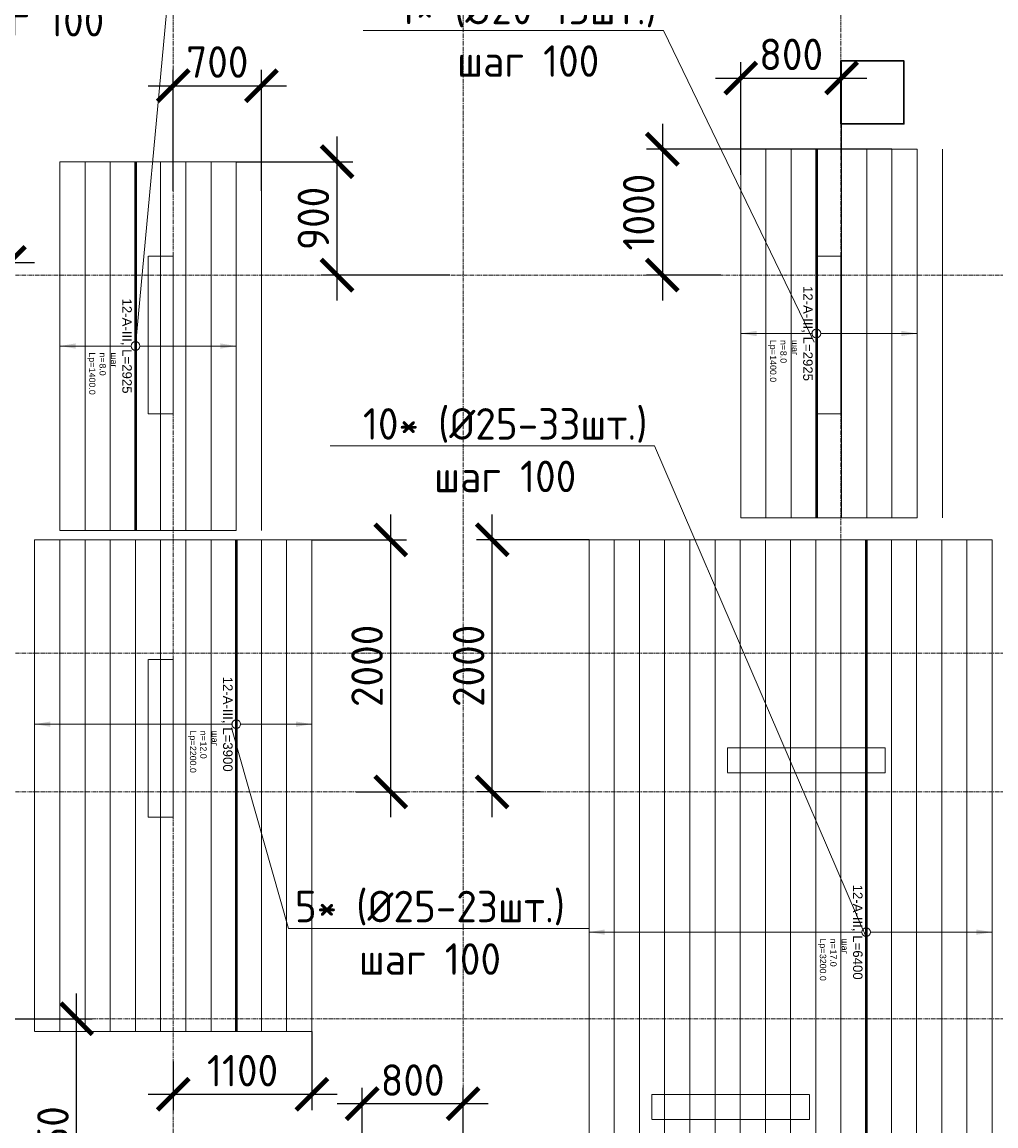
# Model space of a CAD drawing. Header units: millimetres. Extents: x -56135 to 1694203, y -446411 to -23139.
# Tile 135 of 256: x 702564 to 710294, y -120149 to -111392. Entities that reach past the tile are written whole.
import ezdxf
from ezdxf import colors
from ezdxf.entities.mleader import LeaderData, LeaderLine
from ezdxf.enums import TextEntityAlignment as Align
from ezdxf.math import Vec2, Vec3

# ---------------------------------------------------------------- set-up
doc = ezdxf.new("R2010")
doc.units = ezdxf.units.MM
doc.set_wipeout_variables(frame=1)
for name, pattern in [('01 Штриховая _4 мм_', [6, 3.5, -2.5]), ('______5', [1100, 800, -100, 100, -100]), ('GOST2.303 4', [7, 5, -2, 0]), ('осевая', [50.8, 31.75, -6.35, 6.35, -6.35])]:
    doc.linetypes.add(name, pattern=pattern)
for name, color, linetype, lineweight in [('0 Фундамент', 5, 'Continuous', 30), ('АрмСтер', 2, 'Continuous', 50), ('ВК_задание стр текст', 1, 'Continuous', 5), ('контур распр. стерхней', 2, 'GOST2.303 4', 20), ('Оси', 40, '______5', 18), ('подоснова', 151, 'Continuous', 5), ('РАЗМЕРЫ', 1, 'Continuous', 9), ('СТЕНЫ', 3, 'Continuous', 30)]:
    doc.layers.add(name, color=color, linetype=linetype, lineweight=lineweight)
doc.layers.add('АрмСтер_атрибуты', color=2, linetype='Continuous', lineweight=0, plot=False)
doc.layers.add('АрмСтер_невид', color=8, linetype='Continuous', lineweight=0, plot=False)
doc.styles.add('GOST-2.304_Type-B', font='GOST_Common.ttf')
doc.styles.get("Standard").update_dxf_attribs({"font": 'arial.ttf'})
doc.styles.add('Аннотативный', font='arial.ttf')
doc.dimstyles.new('СПДС', dxfattribs={"dimscale": 100, "dimtxt": 2.5, "dimasz": 2.5, "dimexe": 1.25, "dimexo": 0, "dimtad": 1, "dimdec": 0, "dimtxsty": 'GOST-2.304_Type-B', "dimblk": 'ARCHTICK', "dimcen": 2.5, "dimdle": 2, "dimadec": 0, "dimazin": 2, "dimtfac": 0.75, "dimtdec": 0, "dimtmove": 1, "dimatfit": 3, "dimfxl": 1, "dimtolj": 1, "dimarcsym": 1})

# ---------------------------------------------------------------- blocks, each defined once
blk = doc.blocks.new('оси 2.2-2.3')
at = {"layer": 'Оси', "color": 16, "linetype": 'осевая', "lineweight": 0, "transparency": 33554687}
for p, q in [((505954.9, -104267.9), (505954.9, -134893.5)), ((508254.9, -104267.9), (508254.9, -134893.5)), ((511254.9, -104267.9), (511254.9, -134893.5)), ((468076.3, -113595.4), (524372.9, -113595.4)), ((468076.3, -116595.4), (524372.9, -116595.4)), ((468076.3, -117695.4), (524372.9, -117695.4)), ((468076.3, -119495.4), (524372.9, -119495.4))]:
    blk.add_line(p, q, dxfattribs=at)
blk = doc.blocks.new('_ArchTick')
at = {"color": 0, "linetype": 'ByBlock', "const_width": 0.15}
blk.add_lwpolyline([(-0.5, -0.5), (0.5, 0.5)], dxfattribs=at)
blk = doc.blocks.new('*D1369')
at = {"layer": 'DEFPOINTS', "color": 0, "transparency": 16777216}
for p in [(705264.3, -119973.1), (706064.3, -120299.2), (705264.3, -120399.1)]:
    blk.add_point(p, dxfattribs=at)
at = {"layer": 'РАЗМЕРЫ', "color": 0, "lineweight": -2, "transparency": 16777216}
for p, q in [((705264.3, -120399.1), (705264.3, -119848.1)), ((706064.3, -120299.2), (706064.3, -119848.1)), ((706264.3, -119973.1), (705064.3, -119973.1))]:
    blk.add_line(p, q, dxfattribs=at)
at = {"layer": 'РАЗМЕРЫ', "color": 0, "lineweight": -2, "transparency": 16777216, "xscale": 250, "yscale": 250, "zscale": 250, "rotation": 180}
blk.add_blockref('_ArchTick', (705264.3, -119973.1), dxfattribs=at)
at = {"layer": 'РАЗМЕРЫ', "color": 0, "lineweight": -2, "transparency": 16777216, "xscale": 250, "yscale": 250, "zscale": 250}
blk.add_blockref('_ArchTick', (706064.3, -119973.1), dxfattribs=at)
at = {"layer": 'РАЗМЕРЫ', "color": 0, "transparency": 16777216, "insert": (705664.3, -119785.6), "char_height": 250, "attachment_point": 5, "style": 'GOST-2.304_Type-B'}
blk.add_mtext('\\A1;800', dxfattribs=at)
blk = doc.blocks.new('*U1149')
at = {"layer": 'АрмСтер_невид', "ltscale": 100}
for p, q in [((-1462.5, 1000), (1462.5, 1000)), ((-1462.5, 800), (1462.5, 800)), ((-1462.5, 600), (1462.5, 600)), ((-1462.5, 400), (1462.5, 400)), ((-1462.5, 200), (1462.5, 200)), ((-1462.5, -200), (1462.5, -200)), ((-1462.5, -400), (1462.5, -400)), ((-1462.5, -600), (1462.5, -600))]:
    blk.add_line(p, q, dxfattribs=at)
at = {"layer": 'РАЗМЕРЫ'}
for p, q in [((112.5, 800), (-112.5, 800)), ((112.5, -600), (-112.5, -600))]:
    blk.add_line(p, q, dxfattribs=at)
at = {"layer": 'РАЗМЕРЫ', "ltscale": 15}
blk.add_line((0, -600), (0, 800), dxfattribs=at)
at = {"layer": 'РАЗМЕРЫ'}
for points in [[(0, 800), (20.9, 674.8), (-20.9, 674.8)], [(0, -600), (20.9, -474.8), (-20.9, -474.8)]]:
    blk.add_solid(points, dxfattribs=at)
at = {"layer": 'АрмСтер_атрибуты', "color": 215, "ltscale": 15, "style": 'Аннотативный'}
for s, p in [('шаг', (51.4, -194.2)), ('n=', (51.4, -285.1)), ('Lр=', (50.2, -367.8))]:
    blk.add_text(s, height=50, dxfattribs=at).set_placement(p)
at = {"layer": 'АрмСтер_атрибуты', "style": 'Аннотативный', "flags": 8}
blk.add_attdef('ПОЗ', (110, 29.6), '', height=75, dxfattribs=at)
at = {"layer": 'АрмСтер_атрибуты', "flags": 9}
for tag, p in [('МАССА', (-1033.5, -10.5)), ('ОБОЗНАЧЕНИЕ', (-1033.5, -124.4))]:
    blk.add_attdef(tag, p, '', height=75, dxfattribs=at)
at = {"layer": 'АрмСтер_атрибуты', "color": 215, "style": 'Аннотативный'}
for tag, p, flags in [('ШАГ', (190.9, -194.2), 10), ('КОЛ', (138, -285.1), 8), ('ШИРИНА', (172.9, -367.8), 8)]:
    blk.add_attdef(tag, p, '', height=50, dxfattribs=dict(at, flags=flags))
at = {"linetype": 'Continuous', "lineweight": 0}
blk.add_wipeout([(35, 0), (28.3, 20.6), (10.8, 33.3), (-10.8, 33.3), (-28.3, 20.6), (-35, 0), (-28.3, -20.6), (-10.8, -33.3), (10.8, -33.3), (28.3, -20.6)], dxfattribs=at)
at = {"color": 0, "linetype": 'ByBlock', "lineweight": -2, "ltscale": 100}
blk.add_line((-1462.5, 0), (1462.5, 0), dxfattribs=at)
at = {"layer": 'АрмСтер_невид', "ltscale": 100}
blk.add_line((-1462.5, 0), (1462.5, 0), dxfattribs=at)
at = {"layer": 'РАЗМЕРЫ'}
blk.add_circle((0, 0), 35, dxfattribs=at)
at = {"layer": 'АрмСтер_атрибуты', "style": 'Аннотативный', "flags": 8}
blk.add_attdef('НАИМЕНОВАНИЕ', text='', height=75, dxfattribs=at).set_placement((0, -29.3), align=Align.TOP_CENTER)
blk = doc.blocks.new('*D1361')
at = {"layer": 'DEFPOINTS', "color": 0, "transparency": 16777216}
for p in [(704264.3, -112499.2), (705064.3, -112499.2), (705958.5, -113399.2)]:
    blk.add_point(p, dxfattribs=at)
at = {"layer": 'РАЗМЕРЫ', "color": 0, "lineweight": -2, "transparency": 16777216}
for p, q in [((705064.3, -113599.2), (705064.3, -112299.2)), ((704264.3, -112499.2), (705189.3, -112499.2)), ((705958.5, -113399.2), (704939.3, -113399.2))]:
    blk.add_line(p, q, dxfattribs=at)
at = {"layer": 'РАЗМЕРЫ', "color": 0, "lineweight": -2, "transparency": 16777216, "xscale": 250, "yscale": 250, "zscale": 250}
for p, rotation in [((705064.3, -112499.2), 90), ((705064.3, -113399.2), 270)]:
    blk.add_blockref('_ArchTick', p, dxfattribs=dict(at, rotation=rotation))
at = {"layer": 'РАЗМЕРЫ', "color": 0, "transparency": 16777216, "insert": (704876.8, -112949.2), "char_height": 250, "attachment_point": 5, "rotation": 90, "style": 'GOST-2.304_Type-B'}
blk.add_mtext('\\A1;900', dxfattribs=at)
blk = doc.blocks.new('_None')
blk = doc.blocks.new('*U1148')
at = {"layer": 'АрмСтер_невид', "ltscale": 100}
for p, q in [((-1462.5, 600), (2437.5, 600)), ((-1462.5, 400), (2437.5, 400)), ((-1462.5, 200), (2437.5, 200)), ((-1462.5, -200), (2437.5, -200)), ((-1462.5, -400), (2437.5, -400)), ((-1462.5, -600), (2437.5, -600)), ((-1462.5, -800), (2437.5, -800)), ((-1462.5, -1000), (2437.5, -1000)), ((-1462.5, -1200), (2437.5, -1200)), ((-1462.5, -1400), (2437.5, -1400)), ((-1462.5, -1600), (2437.5, -1600))]:
    blk.add_line(p, q, dxfattribs=at)
at = {"layer": 'РАЗМЕРЫ'}
for p, q in [((112.5, 600), (-112.5, 600)), ((112.5, -1600), (-112.5, -1600))]:
    blk.add_line(p, q, dxfattribs=at)
at = {"layer": 'РАЗМЕРЫ', "ltscale": 15}
blk.add_line((0, -1600), (0, 600), dxfattribs=at)
at = {"layer": 'РАЗМЕРЫ'}
for points in [[(0, 600), (20.9, 474.8), (-20.9, 474.8)], [(0, -1600), (20.9, -1474.8), (-20.9, -1474.8)]]:
    blk.add_solid(points, dxfattribs=at)
at = {"layer": 'АрмСтер_атрибуты', "color": 215, "ltscale": 15, "style": 'Аннотативный'}
for s, p in [('шаг', (51.4, -194.2)), ('n=', (51.4, -285.1)), ('Lр=', (50.2, -367.8))]:
    blk.add_text(s, height=50, dxfattribs=at).set_placement(p)
at = {"layer": 'АрмСтер_атрибуты', "style": 'Аннотативный', "flags": 8}
blk.add_attdef('ПОЗ', (110, 29.6), '', height=75, dxfattribs=at)
at = {"layer": 'АрмСтер_атрибуты', "color": 215, "style": 'Аннотативный'}
for tag, p, flags in [('ШАГ', (190.9, -194.2), 10), ('КОЛ', (138, -285.1), 8), ('ШИРИНА', (172.9, -367.8), 8)]:
    blk.add_attdef(tag, p, '', height=50, dxfattribs=dict(at, flags=flags))
at = {"layer": 'АрмСтер_атрибуты', "flags": 9}
for tag, p in [('МАССА', (-1033.5, -410.5)), ('ОБОЗНАЧЕНИЕ', (-1033.5, -524.4))]:
    blk.add_attdef(tag, p, '', height=75, dxfattribs=at)
at = {"linetype": 'Continuous', "lineweight": 0}
blk.add_wipeout([(35, 0), (28.3, 20.6), (10.8, 33.3), (-10.8, 33.3), (-28.3, 20.6), (-35, 0), (-28.3, -20.6), (-10.8, -33.3), (10.8, -33.3), (28.3, -20.6)], dxfattribs=at)
at = {"color": 0, "linetype": 'ByBlock', "lineweight": -2, "ltscale": 100}
blk.add_line((-1462.5, 0), (2437.5, 0), dxfattribs=at)
at = {"layer": 'АрмСтер_невид', "ltscale": 100}
blk.add_line((-1462.5, 0), (2437.5, 0), dxfattribs=at)
at = {"layer": 'РАЗМЕРЫ'}
blk.add_circle((0, 0), 35, dxfattribs=at)
at = {"layer": 'АрмСтер_атрибуты', "style": 'Аннотативный', "flags": 8}
blk.add_attdef('НАИМЕНОВАНИЕ', text='', height=75, dxfattribs=at).set_placement((0, -29.3), align=Align.TOP_CENTER)
blk = doc.blocks.new('*U1146')
at = {"layer": 'АрмСтер_невид', "ltscale": 100}
for p, q in [((-1462.5, 1000), (1462.5, 1000)), ((-1462.5, 800), (1462.5, 800)), ((-1462.5, 600), (1462.5, 600)), ((-1462.5, 400), (1462.5, 400)), ((-1462.5, 200), (1462.5, 200)), ((-1462.5, -200), (1462.5, -200)), ((-1462.5, -400), (1462.5, -400)), ((-1462.5, -600), (1462.5, -600))]:
    blk.add_line(p, q, dxfattribs=at)
at = {"layer": 'РАЗМЕРЫ'}
for p, q in [((112.5, 800), (-112.5, 800)), ((112.5, -600), (-112.5, -600))]:
    blk.add_line(p, q, dxfattribs=at)
at = {"layer": 'РАЗМЕРЫ', "ltscale": 15}
blk.add_line((0, -600), (0, 800), dxfattribs=at)
at = {"layer": 'РАЗМЕРЫ'}
for points in [[(0, 800), (20.9, 674.8), (-20.9, 674.8)], [(0, -600), (20.9, -474.8), (-20.9, -474.8)]]:
    blk.add_solid(points, dxfattribs=at)
at = {"layer": 'АрмСтер_атрибуты', "color": 215, "ltscale": 15, "style": 'Аннотативный'}
for s, p in [('шаг', (51.4, -194.2)), ('n=', (51.4, -285.1)), ('Lр=', (50.2, -367.8))]:
    blk.add_text(s, height=50, dxfattribs=at).set_placement(p)
at = {"layer": 'АрмСтер_атрибуты', "style": 'Аннотативный', "flags": 8}
blk.add_attdef('ПОЗ', (110, 29.6), '', height=75, dxfattribs=at)
at = {"layer": 'АрмСтер_атрибуты', "flags": 9}
for tag, p in [('МАССА', (-1033.5, -10.5)), ('ОБОЗНАЧЕНИЕ', (-1033.5, -124.4))]:
    blk.add_attdef(tag, p, '', height=75, dxfattribs=at)
at = {"layer": 'АрмСтер_атрибуты', "color": 215, "style": 'Аннотативный'}
for tag, p, flags in [('ШАГ', (190.9, -194.2), 10), ('КОЛ', (138, -285.1), 8), ('ШИРИНА', (172.9, -367.8), 8)]:
    blk.add_attdef(tag, p, '', height=50, dxfattribs=dict(at, flags=flags))
at = {"linetype": 'Continuous', "lineweight": 0}
blk.add_wipeout([(35, 0), (28.3, 20.6), (10.8, 33.3), (-10.8, 33.3), (-28.3, 20.6), (-35, 0), (-28.3, -20.6), (-10.8, -33.3), (10.8, -33.3), (28.3, -20.6)], dxfattribs=at)
at = {"color": 0, "linetype": 'ByBlock', "lineweight": -2, "ltscale": 100}
blk.add_line((-1462.5, 0), (1462.5, 0), dxfattribs=at)
at = {"layer": 'АрмСтер_невид', "ltscale": 100}
blk.add_line((-1462.5, 0), (1462.5, 0), dxfattribs=at)
at = {"layer": 'РАЗМЕРЫ'}
blk.add_circle((0, 0), 35, dxfattribs=at)
at = {"layer": 'АрмСтер_атрибуты', "style": 'Аннотативный', "flags": 8}
blk.add_attdef('НАИМЕНОВАНИЕ', text='', height=75, dxfattribs=at).set_placement((0, -29.3), align=Align.TOP_CENTER)
blk = doc.blocks.new('*U1147')
at = {"layer": 'АрмСтер_невид', "ltscale": 100}
for p, q in [((-3112.5, 1000), (3287.5, 1000)), ((-3112.5, 800), (3287.5, 800)), ((-3112.5, 600), (3287.5, 600)), ((-3112.5, 400), (3287.5, 400)), ((-3112.5, 200), (3287.5, 200)), ((-3112.5, -200), (3287.5, -200)), ((-3112.5, -400), (3287.5, -400)), ((-3112.5, -600), (3287.5, -600)), ((-3112.5, -800), (3287.5, -800)), ((-3112.5, -1000), (3287.5, -1000)), ((-3112.5, -1200), (3287.5, -1200)), ((-3112.5, -1400), (3287.5, -1400)), ((-3112.5, -1600), (3287.5, -1600)), ((-3112.5, -1800), (3287.5, -1800)), ((-3112.5, -2000), (3287.5, -2000)), ((-3112.5, -2200), (3287.5, -2200))]:
    blk.add_line(p, q, dxfattribs=at)
at = {"layer": 'РАЗМЕРЫ'}
for p, q in [((112.5, 1000), (-112.5, 1000)), ((112.5, -2200), (-112.5, -2200))]:
    blk.add_line(p, q, dxfattribs=at)
at = {"layer": 'РАЗМЕРЫ', "ltscale": 15}
blk.add_line((0, -2200), (0, 1000), dxfattribs=at)
at = {"layer": 'РАЗМЕРЫ'}
for points in [[(0, 1000), (20.9, 874.8), (-20.9, 874.8)], [(0, -2200), (20.9, -2074.8), (-20.9, -2074.8)]]:
    blk.add_solid(points, dxfattribs=at)
at = {"layer": 'АрмСтер_атрибуты', "color": 215, "ltscale": 15, "style": 'Аннотативный'}
for s, p in [('шаг', (51.4, -194.2)), ('n=', (51.4, -285.1)), ('Lр=', (50.2, -367.8))]:
    blk.add_text(s, height=50, dxfattribs=at).set_placement(p)
at = {"layer": 'АрмСтер_атрибуты', "style": 'Аннотативный', "flags": 8}
blk.add_attdef('ПОЗ', (110, 29.6), '', height=75, dxfattribs=at)
at = {"layer": 'АрмСтер_атрибуты', "color": 215, "style": 'Аннотативный'}
for tag, p, flags in [('ШАГ', (190.9, -194.2), 10), ('КОЛ', (138, -285.1), 8), ('ШИРИНА', (172.9, -367.8), 8)]:
    blk.add_attdef(tag, p, '', height=50, dxfattribs=dict(at, flags=flags))
at = {"layer": 'АрмСтер_атрибуты', "flags": 9}
for tag, p in [('МАССА', (-1033.5, -1010.5)), ('ОБОЗНАЧЕНИЕ', (-1033.5, -1124.4))]:
    blk.add_attdef(tag, p, '', height=75, dxfattribs=at)
at = {"linetype": 'Continuous', "lineweight": 0}
blk.add_wipeout([(35, 0), (28.3, 20.6), (10.8, 33.3), (-10.8, 33.3), (-28.3, 20.6), (-35, 0), (-28.3, -20.6), (-10.8, -33.3), (10.8, -33.3), (28.3, -20.6)], dxfattribs=at)
at = {"color": 0, "linetype": 'ByBlock', "lineweight": -2, "ltscale": 100}
blk.add_line((-3112.5, 0), (3287.5, 0), dxfattribs=at)
at = {"layer": 'АрмСтер_невид', "ltscale": 100}
blk.add_line((-3112.5, 0), (3287.5, 0), dxfattribs=at)
at = {"layer": 'РАЗМЕРЫ'}
blk.add_circle((0, 0), 35, dxfattribs=at)
at = {"layer": 'АрмСтер_атрибуты', "style": 'Аннотативный', "flags": 8}
blk.add_attdef('НАИМЕНОВАНИЕ', text='', height=75, dxfattribs=at).set_placement((0, -29.3), align=Align.TOP_CENTER)
blk = doc.blocks.new('*D1314')
at = {"layer": 'DEFPOINTS', "color": 0, "transparency": 16777216}
for p in [(709468.7, -112399.7, -3.6), (707646.4, -113399.2), (708110.5, -113399.2)]:
    blk.add_point(p, dxfattribs=at)
at = {"layer": 'РАЗМЕРЫ', "color": 0, "lineweight": -2, "transparency": 16777216}
for p, q in [((707646.4, -112199.7), (707646.4, -113599.2)), ((709468.7, -112399.7), (707521.4, -112399.7)), ((708110.5, -113399.2), (707521.4, -113399.2))]:
    blk.add_line(p, q, dxfattribs=at)
at = {"layer": 'РАЗМЕРЫ', "color": 0, "lineweight": -2, "transparency": 16777216, "xscale": 250, "yscale": 250, "zscale": 250}
for p, rotation in [((707646.4, -112399.7), 90), ((707646.4, -113399.2), 270)]:
    blk.add_blockref('_ArchTick', p, dxfattribs=dict(at, rotation=rotation))
at = {"layer": 'РАЗМЕРЫ', "color": 0, "transparency": 16777216, "insert": (707458.9, -112899.4), "char_height": 250, "attachment_point": 5, "rotation": 90, "style": 'GOST-2.304_Type-B'}
blk.add_mtext('\\A1;1000', dxfattribs=at)
blk = doc.blocks.new('*D1315')
at = {"layer": 'DEFPOINTS', "color": 0, "transparency": 16777216}
for p in [(709068.7, -111835.5), (709068.7, -112492, -3.6), (708268.7, -112602.7, -3.6)]:
    blk.add_point(p, dxfattribs=at)
at = {"layer": 'РАЗМЕРЫ', "color": 0, "lineweight": -2, "transparency": 16777216}
for p, q in [((708268.7, -112602.7), (708268.7, -111710.5)), ((709068.7, -112492), (709068.7, -111710.5)), ((708068.7, -111835.5), (709268.7, -111835.5))]:
    blk.add_line(p, q, dxfattribs=at)
at = {"layer": 'РАЗМЕРЫ', "color": 0, "lineweight": -2, "transparency": 16777216, "xscale": 250, "yscale": 250, "zscale": 250, "rotation": 180}
blk.add_blockref('_ArchTick', (708268.7, -111835.5), dxfattribs=at)
at = {"layer": 'РАЗМЕРЫ', "color": 0, "lineweight": -2, "transparency": 16777216, "xscale": 250, "yscale": 250, "zscale": 250}
blk.add_blockref('_ArchTick', (709068.7, -111835.5), dxfattribs=at)
at = {"layer": 'РАЗМЕРЫ', "color": 0, "transparency": 16777216, "insert": (708668.7, -111648), "char_height": 250, "attachment_point": 5, "style": 'GOST-2.304_Type-B'}
blk.add_mtext('\\A1;800', dxfattribs=at)
blk = doc.blocks.new('*D1316')
at = {"layer": 'DEFPOINTS', "color": 0, "transparency": 16777216}
for p in [(706295.7, -115499.2), (707064.3, -115499.2), (706676.9, -117499.2)]:
    blk.add_point(p, dxfattribs=at)
at = {"layer": 'РАЗМЕРЫ', "color": 0, "lineweight": -2, "transparency": 16777216}
for p, q in [((706295.7, -117699.2), (706295.7, -115299.2)), ((707064.3, -115499.2), (706170.7, -115499.2)), ((706676.9, -117499.2), (706170.7, -117499.2))]:
    blk.add_line(p, q, dxfattribs=at)
at = {"layer": 'РАЗМЕРЫ', "color": 0, "lineweight": -2, "transparency": 16777216, "xscale": 250, "yscale": 250, "zscale": 250}
for p, rotation in [((706295.7, -115499.2), 90), ((706295.7, -117499.2), 270)]:
    blk.add_blockref('_ArchTick', p, dxfattribs=dict(at, rotation=rotation))
at = {"layer": 'РАЗМЕРЫ', "color": 0, "transparency": 16777216, "insert": (706108.2, -116499.2), "char_height": 250, "attachment_point": 5, "rotation": 90, "style": 'GOST-2.304_Type-B'}
blk.add_mtext('\\A1;2000', dxfattribs=at)
blk = doc.blocks.new('*D1318')
at = {"layer": 'DEFPOINTS', "color": 0, "transparency": 16777216}
for p in [(704864.3, -115499.2), (705490.3, -115499.2), (705215.1, -117499.2)]:
    blk.add_point(p, dxfattribs=at)
at = {"layer": 'РАЗМЕРЫ', "color": 0, "lineweight": -2, "transparency": 16777216}
for p, q in [((705490.3, -117699.2), (705490.3, -115299.2)), ((704864.3, -115499.2), (705615.3, -115499.2)), ((705215.1, -117499.2), (705615.3, -117499.2))]:
    blk.add_line(p, q, dxfattribs=at)
at = {"layer": 'РАЗМЕРЫ', "color": 0, "lineweight": -2, "transparency": 16777216, "xscale": 250, "yscale": 250, "zscale": 250}
for p, rotation in [((705490.3, -115499.2), 90), ((705490.3, -117499.2), 270)]:
    blk.add_blockref('_ArchTick', p, dxfattribs=dict(at, rotation=rotation))
at = {"layer": 'РАЗМЕРЫ', "color": 0, "transparency": 16777216, "insert": (705302.8, -116499.2), "char_height": 250, "attachment_point": 5, "rotation": 90, "style": 'GOST-2.304_Type-B'}
blk.add_mtext('\\A1;2000', dxfattribs=at)
blk = doc.blocks.new('*D1319')
at = {"layer": 'DEFPOINTS', "color": 0, "transparency": 16777216}
for p in [(704864.3, -119399.2), (703764.3, -119638.8), (704864.3, -119898.1)]:
    blk.add_point(p, dxfattribs=at)
at = {"layer": 'РАЗМЕРЫ', "color": 0, "lineweight": -2, "transparency": 16777216}
for p, q in [((704864.3, -119399.2), (704864.3, -120023.1)), ((703764.3, -119638.8), (703764.3, -120023.1)), ((703564.3, -119898.1), (705064.3, -119898.1))]:
    blk.add_line(p, q, dxfattribs=at)
at = {"layer": 'РАЗМЕРЫ', "color": 0, "lineweight": -2, "transparency": 16777216, "xscale": 250, "yscale": 250, "zscale": 250, "rotation": 180}
blk.add_blockref('_ArchTick', (703764.3, -119898.1), dxfattribs=at)
at = {"layer": 'РАЗМЕРЫ', "color": 0, "lineweight": -2, "transparency": 16777216, "xscale": 250, "yscale": 250, "zscale": 250}
blk.add_blockref('_ArchTick', (704864.3, -119898.1), dxfattribs=at)
at = {"layer": 'РАЗМЕРЫ', "color": 0, "transparency": 16777216, "insert": (704314.3, -119710.6), "char_height": 250, "attachment_point": 5, "style": 'GOST-2.304_Type-B'}
blk.add_mtext('\\A1;1100', dxfattribs=at)
blk = doc.blocks.new('*D1200')
at = {"layer": 'DEFPOINTS', "color": 0, "transparency": 16777216}
for p in [(702344.7, -119299.2), (702996.8, -119299.2), (702846.9, -121349.2)]:
    blk.add_point(p, dxfattribs=at)
at = {"layer": 'РАЗМЕРЫ', "color": 0, "lineweight": -2, "transparency": 16777216}
for p, q in [((702996.8, -121549.2), (702996.8, -119099.2)), ((702344.7, -119299.2), (703121.8, -119299.2)), ((702846.9, -121349.2), (703121.8, -121349.2))]:
    blk.add_line(p, q, dxfattribs=at)
at = {"layer": 'РАЗМЕРЫ', "color": 0, "lineweight": -2, "transparency": 16777216, "xscale": 250, "yscale": 250, "zscale": 250}
for p, rotation in [((702996.8, -119299.2), 90), ((702996.8, -121349.2), 270)]:
    blk.add_blockref('_ArchTick', p, dxfattribs=dict(at, rotation=rotation))
at = {"layer": 'РАЗМЕРЫ', "color": 0, "transparency": 16777216, "insert": (702809.3, -120324.2), "char_height": 250, "attachment_point": 5, "rotation": 90, "style": 'GOST-2.304_Type-B'}
blk.add_mtext('\\A1;2050', dxfattribs=at)
blk = doc.blocks.new('*D1333')
at = {"layer": 'DEFPOINTS', "color": 0, "transparency": 16777216}
for p in [(702464.3, -113297.9), (700264.3, -113555.9), (702464.3, -113849.2)]:
    blk.add_point(p, dxfattribs=at)
at = {"layer": 'РАЗМЕРЫ', "color": 0, "lineweight": -2, "transparency": 16777216}
for p, q in [((700264.3, -113555.9), (700264.3, -113172.9)), ((702464.3, -113849.2), (702464.3, -113172.9)), ((700064.3, -113297.9), (702664.3, -113297.9))]:
    blk.add_line(p, q, dxfattribs=at)
at = {"layer": 'РАЗМЕРЫ', "color": 0, "lineweight": -2, "transparency": 16777216, "xscale": 250, "yscale": 250, "zscale": 250, "rotation": 180}
blk.add_blockref('_ArchTick', (700264.3, -113297.9), dxfattribs=at)
at = {"layer": 'РАЗМЕРЫ', "color": 0, "lineweight": -2, "transparency": 16777216, "xscale": 250, "yscale": 250, "zscale": 250}
blk.add_blockref('_ArchTick', (702464.3, -113297.9), dxfattribs=at)
at = {"layer": 'РАЗМЕРЫ', "color": 0, "transparency": 16777216, "insert": (701364.3, -113110.4), "char_height": 250, "attachment_point": 5, "style": 'GOST-2.304_Type-B'}
blk.add_mtext('\\A1;2200', dxfattribs=at)
blk = doc.blocks.new('*D1334')
at = {"layer": 'DEFPOINTS', "color": 0, "transparency": 16777216}
for p in [(704464.3, -111896.3), (703764.3, -112730.2), (704464.3, -112730.2)]:
    blk.add_point(p, dxfattribs=at)
at = {"layer": 'РАЗМЕРЫ', "color": 0, "lineweight": -2, "transparency": 16777216}
for p, q in [((703764.3, -112730.2), (703764.3, -111771.3)), ((704464.3, -112730.2), (704464.3, -111771.3)), ((703564.3, -111896.3), (704664.3, -111896.3))]:
    blk.add_line(p, q, dxfattribs=at)
at = {"layer": 'РАЗМЕРЫ', "color": 0, "lineweight": -2, "transparency": 16777216, "xscale": 250, "yscale": 250, "zscale": 250, "rotation": 180}
blk.add_blockref('_ArchTick', (703764.3, -111896.3), dxfattribs=at)
at = {"layer": 'РАЗМЕРЫ', "color": 0, "lineweight": -2, "transparency": 16777216, "xscale": 250, "yscale": 250, "zscale": 250}
blk.add_blockref('_ArchTick', (704464.3, -111896.3), dxfattribs=at)
at = {"layer": 'РАЗМЕРЫ', "color": 0, "transparency": 16777216, "insert": (704114.3, -111708.8), "char_height": 250, "attachment_point": 5, "style": 'GOST-2.304_Type-B'}
blk.add_mtext('\\A1;700', dxfattribs=at)
blk = doc.blocks.new('вк')
at = {"layer": '0 Фундамент', "color": 5, "ltscale": 100}
blk.add_lwpolyline([(-525151.8, -928418.1), (-524652.1, -928418.1), (-524652.1, -928918.1), (-525151.8, -928918.1)], close=True, dxfattribs=at)
blk = doc.blocks.new('стены  тп')
at = {"layer": 'СТЕНЫ', "color": 251, "linetype": '01 Штриховая _4 мм_', "lineweight": 0, "true_color": 0x636466}
for p, q in [((574212.3, -323575.7, 3100), (574012.3, -323575.7, 3100)), ((574012.3, -323575.7, 3100), (574012.3, -324825.7, 3100)), ((574212.3, -323695.7, 3100), (574212.3, -323575.7, 3100)), ((579392, -323575.7, 3100), (579312, -323575.7, 3100)), ((579312, -323575.7, 3100), (579312, -323695.7, 3100)), ((579512, -323575.7, 3100), (579392, -323575.7, 3100)), ((579512, -324825.7, 3100), (579512, -323575.7, 3100)), ((574212.3, -324825.7, 3100), (574212.3, -323695.7, 3100)), ((579312, -323695.7, 3100), (579312, -324825.7, 3100)), ((574012.3, -324825.7, 3100), (574132.3, -324825.7, 3100)), ((574132.3, -324825.7, 3100), (574212.3, -324825.7, 3100)), ((579312, -324825.7, 3100), (579432, -324825.7, 3100)), ((579432, -324825.7, 3100), (579512, -324825.7, 3100)), ((574012.3, -326775.7, 3100), (574012.3, -328025.7, 3100)), ((574212.3, -326775.7, 3100), (574012.3, -326775.7, 3100)), ((574212.3, -328025.7, 3100), (574212.3, -326775.7, 3100)), ((579862.3, -327475.7, 3100), (578612.3, -327475.7, 3100)), ((578612.3, -327475.7, 3100), (578612.3, -327675.7, 3100)), ((579862.3, -327675.7, 3100), (579862.3, -327475.7, 3100)), ((578612.3, -327675.7, 3100), (579862.3, -327675.7, 3100)), ((574012.3, -328025.7, 3100), (574212.3, -328025.7, 3100)), ((579262.3, -330225.7, 3100), (578011.9, -330225.7, 3100)), ((578011.9, -330225.7, 3100), (578011.9, -330425.7, 3100)), ((579262.3, -330425.7, 3100), (579262.3, -330225.7, 3100)), ((578011.9, -330425.7, 3100), (579262.3, -330425.7, 3100))]:
    blk.add_line(p, q, dxfattribs=at)

msp = doc.modelspace()

# ---------------------------------------------------------------- linework, layer by layer
at = {"layer": 'контур распр. стерхней', "linetype": '01 Штриховая _4 мм_', "elevation": -3.6}
msp.add_lwpolyline([(708268.7, -115324.7), (708268.7, -112399.7), (709668.7, -112399.7), (709668.7, -115324.7)], close=True, dxfattribs=at)
at = {"layer": 'контур распр. стерхней', "linetype": '01 Штриховая _4 мм_'}
for points in [[(702864.3, -115424.2), (702864.3, -112499.2), (704264.3, -112499.2), (704264.3, -115424.2)], [(702664.3, -119399.2), (702664.3, -115499.2), (704864.3, -115499.2), (704864.3, -119399.2)]]:
    msp.add_lwpolyline(points, close=True, dxfattribs=at)

# ---------------------------------------------------------------- block references
at = {"layer": 'РАЗМЕРЫ', "color": 1}
msp.add_blockref('оси 2.2-2.3', (197809.4, 196.2), dxfattribs=at)

# ---------------------------------------------------------------- dimensions: what is measured, and where the dimension line sits
dim = msp.add_linear_dim(base=(702464.3, -113297.9), p1=(700264.3, -113555.9), p2=(702464.3, -113849.2), dimstyle='СПДС', dxfattribs=at)
dim.commit()
dim.dimension.update_dxf_attribs({"geometry": '*D1333', "text_midpoint": (701364.3, -113110.4)})
at = {"layer": 'РАЗМЕРЫ'}
dim = msp.add_linear_dim(base=(705264.3, -119973.1), p1=(706064.3, -120299.2), p2=(705264.3, -120399.1), dimstyle='СПДС', dxfattribs=at)
dim.commit()
dim.dimension.update_dxf_attribs({"geometry": '*D1369', "text_midpoint": (705664.3, -119785.6)})

# ---------------------------------------------------------------- next in the draw order: block references
at = {"layer": 'АрмСтер', "ltscale": 15}
ref = msp.add_blockref('*U1146', (708868.7, -113862.2, -3.6), dxfattribs=dict(at, rotation=270))
ref.add_attrib('НАИМЕНОВАНИЕ', '12-A-III, L=2925', dxfattribs={"layer": 'АрмСтер_атрибуты', "height": 75, "rotation": 270, "style": 'Аннотативный', "flags": 8}).set_placement((708839.3, -113862.2, -3.6), align=Align.TOP_CENTER)
ref.add_attrib('КОЛ', '8.0', (708583.5, -114000.2, -3.6), dxfattribs={"layer": 'АрмСтер_атрибуты', "color": 215, "height": 50, "rotation": 270, "style": 'Аннотативный', "flags": 8})
ref.add_attrib('ШИРИНА', '1400.0', (708500.9, -114035, -3.6), dxfattribs={"layer": 'АрмСтер_атрибуты', "color": 215, "height": 50, "rotation": 270, "style": 'Аннотативный', "flags": 8})
ref = msp.add_blockref('*U1149', (703464.3, -113961.7), dxfattribs=dict(at, rotation=270))
ref.add_attrib('НАИМЕНОВАНИЕ', '12-A-III, L=2925', dxfattribs={"layer": 'АрмСтер_атрибуты', "height": 75, "rotation": 270, "style": 'Аннотативный', "flags": 8}).set_placement((703435, -113961.7), align=Align.TOP_CENTER)
ref.add_attrib('КОЛ', '8.0', (703179.2, -114099.7), dxfattribs={"layer": 'АрмСтер_атрибуты', "color": 215, "height": 50, "rotation": 270, "style": 'Аннотативный', "flags": 8})
ref.add_attrib('ШИРИНА', '1400.0', (703096.5, -114134.5), dxfattribs={"layer": 'АрмСтер_атрибуты', "color": 215, "height": 50, "rotation": 270, "style": 'Аннотативный', "flags": 8})
ref = msp.add_blockref('*U1148', (704264.3, -116961.7), dxfattribs=dict(at, rotation=270))
ref.add_attrib('НАИМЕНОВАНИЕ', '12-A-III, L=3900', dxfattribs={"layer": 'АрмСтер_атрибуты', "height": 75, "rotation": 270, "style": 'Аннотативный', "flags": 8}).set_placement((704235, -116961.7), align=Align.TOP_CENTER)
ref.add_attrib('КОЛ', '12.0', (703979.2, -117099.7), dxfattribs={"layer": 'АрмСтер_атрибуты', "color": 215, "height": 50, "rotation": 270, "style": 'Аннотативный', "flags": 8})
ref.add_attrib('ШИРИНА', '2200.0', (703896.5, -117134.5), dxfattribs={"layer": 'АрмСтер_атрибуты', "color": 215, "height": 50, "rotation": 270, "style": 'Аннотативный', "flags": 8})

# ---------------------------------------------------------------- next in the draw order: dimensions: what is measured, and where the dimension line sits
at = {"layer": 'РАЗМЕРЫ', "color": 1}
for base, p1, p2, picture, middle in [((709068.7, -111835.5), (708268.7, -112602.7, -3.6), (709068.7, -112492, -3.6), '*D1315', (708668.7, -111648)), ((704464.3, -111896.3), (703764.3, -112730.2), (704464.3, -112730.2), '*D1334', (704114.3, -111708.8)), ((704864.3, -119898.1), (703764.3, -119638.8), (704864.3, -119399.2), '*D1319', (704314.3, -119710.6))]:
    dim = msp.add_linear_dim(base=base, p1=p1, p2=p2, dimstyle='СПДС', dxfattribs=at)
    dim.commit()
    dim.dimension.update_dxf_attribs({"geometry": picture, "text_midpoint": middle})
for base, p1, p2, picture, middle in [((707646.3922, -113399.1555), (709468.6641, -112399.6508, -3.56), (708110.4955, -113399.1555), '*D1314', (707458.8922, -112899.4031)), ((705490.3, -115499.2), (705215.1, -117499.2), (704864.3, -115499.2), '*D1318', (705302.8, -116499.2)), ((702996.8, -119299.2), (702846.9, -121349.2), (702344.7, -119299.2), '*D1200', (702809.3, -120324.2))]:
    dim = msp.add_linear_dim(base=base, p1=p1, p2=p2, angle=90, dimstyle='СПДС', dxfattribs=at)
    dim.commit()
    dim.dimension.update_dxf_attribs({"geometry": picture, "text_midpoint": middle})
at = {"layer": 'РАЗМЕРЫ'}
dim = msp.add_linear_dim(base=(705064.3, -112499.2), p1=(705958.5, -113399.2), p2=(704264.3, -112499.2), angle=270, dimstyle='СПДС', dxfattribs=at)
dim.commit()
dim.dimension.update_dxf_attribs({"geometry": '*D1361', "text_midpoint": (704876.8, -112949.2)})

# ---------------------------------------------------------------- next in the draw order: leaders
at = {"layer": 'подоснова', "color": 6, "ltscale": 0.3}
ml = msp.add_multileader_mtext('Standard', dxfattribs=at)
ml.set_content('1* (%%C20-15шт.)\\Pшаг 100', color=6, style='GOST-2.304_Type-B')
ml.set_leader_properties(color=256, linetype='ByLayer', lineweight=15)
ml.set_arrow_properties(name='NONE')
ml.build(insert=Vec2(0, 0))
ml.multileader.update_dxf_attribs({"text_left_attachment_type": 6, "text_right_attachment_type": 6, "dogleg_length": 0.1, "arrow_head_size": 18})
ctx = ml.context
ctx.base_point, ctx.char_height, ctx.arrow_head_size, ctx.landing_gap_size, ctx.plane_origin = Vec3(701579.3, -111138.8, 7.1), 250, 18, 20, Vec3(694406.7, -115109.5, 7.1)
ctx.left_attachment, ctx.right_attachment, ctx.text_align_type = 6, 6, 1
notes = []
notes.append((ctx, [(1, (1, 1, 0), (703726.2, -111138.8, 7.1), (-1, 0), 0.1, [(0, [(703464.3, -113961.7, 7.1)], 0, [])])]))
ctx.mtext.insert, ctx.mtext.alignment, ctx.mtext.flow_direction = Vec3(702652.7, -110838.8, 7.1), 2, 5
ml = msp.add_multileader_mtext('Standard', dxfattribs=at)
ml.set_content('1* (%%C20-15шт.)\\Pшаг 100', color=6, style='GOST-2.304_Type-B')
ml.set_leader_properties(color=256, linetype='ByLayer', lineweight=15)
ml.set_arrow_properties(name='NONE')
ml.build(insert=Vec2(0, 0))
ml.multileader.update_dxf_attribs({"text_left_attachment_type": 6, "text_right_attachment_type": 6, "dogleg_length": 0.1, "arrow_head_size": 18})
ctx = ml.context
ctx.base_point, ctx.char_height, ctx.arrow_head_size, ctx.landing_gap_size, ctx.plane_origin = Vec3(705508.3, -111459.1, 3.6), 250, 18, 20, Vec3(699794.4, -115080.2, 3.6)
ctx.left_attachment, ctx.right_attachment, ctx.text_align_type = 6, 6, 1
notes.append((ctx, [(1, (1, 1, 0), (707655.2, -111459.1, 3.6), (-1, 0), 0.1, [(0, [(708852, -113932.3, 3.6)], 0, [])])]))
ctx.mtext.insert, ctx.mtext.alignment, ctx.mtext.flow_direction = Vec3(706581.7, -111159.1, 3.6), 2, 5
ml = msp.add_multileader_mtext('Standard', dxfattribs=at)
ml.set_content('5* (%%C25-23шт.)\\Pшаг 100', color=6, style='GOST-2.304_Type-B')
ml.set_leader_properties(color=256, linetype='ByLayer', lineweight=15)
ml.set_arrow_properties(name='NONE')
ml.build(insert=Vec2(0, 0))
ml.multileader.update_dxf_attribs({"text_left_attachment_type": 6, "text_right_attachment_type": 6, "dogleg_length": 0.1, "arrow_head_size": 18})
ctx = ml.context
ctx.base_point, ctx.char_height, ctx.arrow_head_size, ctx.landing_gap_size, ctx.plane_origin = Vec3(704678.2, -118583.5, 7.1), 250, 18, 20, Vec3(694166.5, -117972, 7.1)
ctx.left_attachment, ctx.right_attachment, ctx.text_align_type = 6, 6, 1
notes.append((ctx, [(0, (1, 1, 0), (704678.1, -118583.5, 7.1), (1, 0), 0.1, [(0, [(704227.7, -116991.5, 7.1)], 0, [])])]))
ctx.mtext.insert, ctx.mtext.alignment, ctx.mtext.flow_direction = Vec3(705801.6, -118283.5, 7.1), 2, 5
for ctx, leaders in notes:
    for number, flags, end, landing, length, lines in leaders:
        leader = LeaderData()
        leader.index, (leader.has_last_leader_line, leader.has_dogleg_vector, leader.attachment_direction) = number, flags
        leader.last_leader_point, leader.dogleg_vector, leader.dogleg_length = Vec3(end), Vec3(landing), length
        for number, points, colour, breaks in lines:
            line = LeaderLine()
            line.index, line.vertices, line.color, line.breaks = number, Vec3.list(points), colors.encode_raw_color(colour), breaks
            leader.lines.append(line)
        ctx.leaders.append(leader)

# ---------------------------------------------------------------- next in the draw order: block references
at = {"layer": 'АрмСтер', "ltscale": 15}
ref = msp.add_blockref('*U1147', (709264.3, -118611.7), dxfattribs=dict(at, rotation=270))
ref.add_attrib('НАИМЕНОВАНИЕ', '12-A-III, L=6400', dxfattribs={"layer": 'АрмСтер_атрибуты', "height": 75, "rotation": 270, "style": 'Аннотативный', "flags": 8}).set_placement((709235, -118611.7), align=Align.TOP_CENTER)
ref.add_attrib('КОЛ', '17.0', (708979.2, -118749.7), dxfattribs={"layer": 'АрмСтер_атрибуты', "color": 215, "height": 50, "rotation": 270, "style": 'Аннотативный', "flags": 8})
ref.add_attrib('ШИРИНА', '3200.0', (708896.5, -118784.5), dxfattribs={"layer": 'АрмСтер_атрибуты', "color": 215, "height": 50, "rotation": 270, "style": 'Аннотативный', "flags": 8})

# ---------------------------------------------------------------- next in the draw order: linework, layer by layer
at = {"layer": 'контур распр. стерхней', "linetype": '01 Штриховая _4 мм_'}
msp.add_lwpolyline([(710264.3, -121899.2), (707064.3, -121899.2), (707064.3, -115499.2), (710264.3, -115499.2)], close=True, dxfattribs=at)

# ---------------------------------------------------------------- next in the draw order: block references
at = {"layer": 'ВК_задание стр текст', "color": 5}
msp.add_blockref('вк', (1234216.1, 816718.9), dxfattribs=at)
at = {"layer": 'РАЗМЕРЫ'}
msp.add_blockref('стены  тп', (129552, 210326.6, -3100), dxfattribs=at)

# ---------------------------------------------------------------- next in the draw order: dimensions: what is measured, and where the dimension line sits
at = {"layer": 'РАЗМЕРЫ', "color": 1}
dim = msp.add_linear_dim(base=(706295.7, -115499.2), p1=(706676.9, -117499.2), p2=(707064.3, -115499.2), angle=90, dimstyle='СПДС', dxfattribs=at)
dim.commit()
dim.dimension.update_dxf_attribs({"geometry": '*D1316', "text_midpoint": (706108.2, -116499.2)})

# ---------------------------------------------------------------- next in the draw order: leaders
at = {"layer": 'подоснова', "color": 6, "ltscale": 0.3}
ml = msp.add_multileader_mtext('Standard', dxfattribs=at)
ml.set_content('10* (%%C25-33шт.)\\Pшаг 100', color=6, style='GOST-2.304_Type-B')
ml.set_leader_properties(color=256, linetype='ByLayer', lineweight=15)
ml.set_arrow_properties(name='NONE')
ml.build(insert=Vec2(0, 0))
ml.multileader.update_dxf_attribs({"text_left_attachment_type": 6, "text_right_attachment_type": 6, "dogleg_length": 0.1, "arrow_head_size": 18})
ctx = ml.context
ctx.base_point, ctx.char_height, ctx.arrow_head_size, ctx.landing_gap_size, ctx.plane_origin = Vec3(705213.2, -114754.4), 250, 18, 20, Vec3(698450.2, -115541.9)
ctx.left_attachment, ctx.right_attachment, ctx.text_align_type = 6, 6, 1
notes = []
notes.append((ctx, [(1, (1, 1, 0), (707585.1, -114754.4), (-1, 0), 0.1, [(0, [(709262.6, -118646.6)], 0, [])])]))
ctx.mtext.insert, ctx.mtext.alignment, ctx.mtext.flow_direction = Vec3(706399.1, -114454.4), 2, 5
for ctx, leaders in notes:
    for number, flags, end, landing, length, lines in leaders:
        leader = LeaderData()
        leader.index, (leader.has_last_leader_line, leader.has_dogleg_vector, leader.attachment_direction) = number, flags
        leader.last_leader_point, leader.dogleg_vector, leader.dogleg_length = Vec3(end), Vec3(landing), length
        for number, points, colour, breaks in lines:
            line = LeaderLine()
            line.index, line.vertices, line.color, line.breaks = number, Vec3.list(points), colors.encode_raw_color(colour), breaks
            leader.lines.append(line)
        ctx.leaders.append(leader)

doc.saveas('drawing.dxf')
